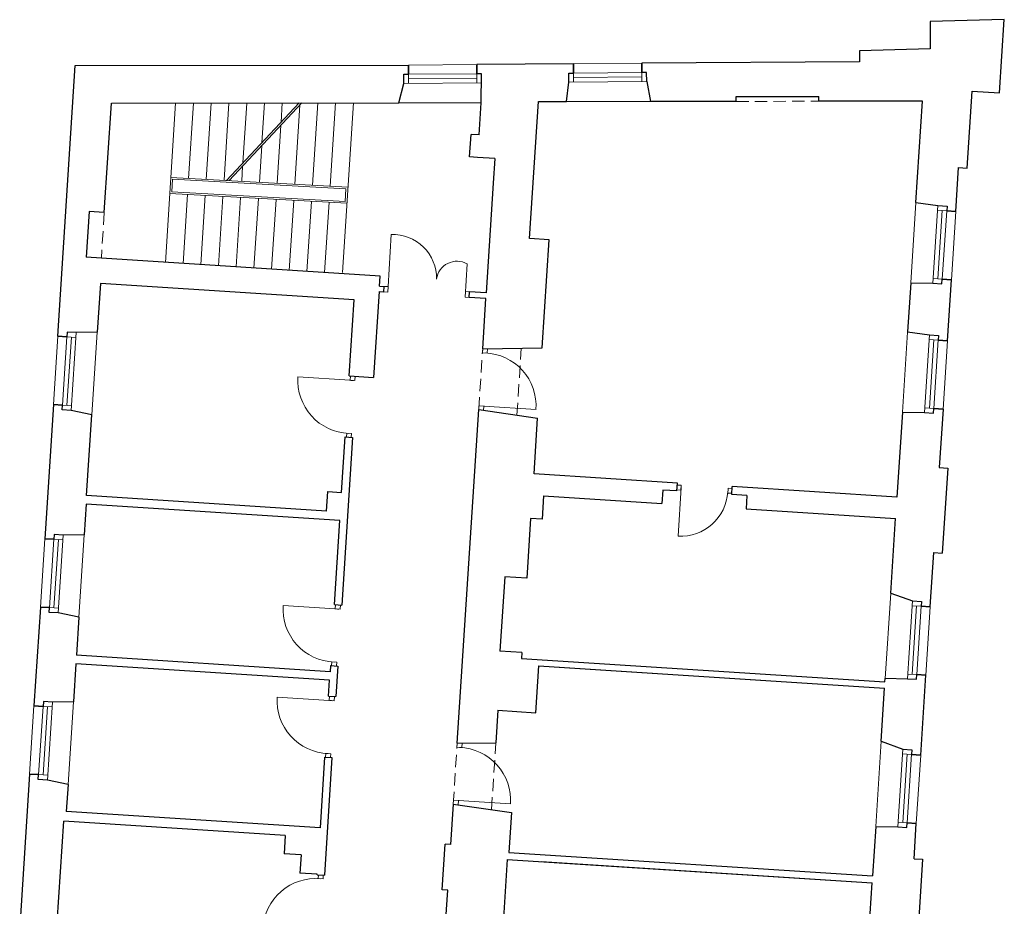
# Model space of a CAD drawing. Header units: centimetres. Extents: x 690840 to 714026, y 27673 to 40762.
# Tile 70 of 162: x 701471 to 701551, y 34597 to 34670. Entities that reach past the tile are written whole.
import ezdxf

# ---------------------------------------------------------------- set-up
doc = ezdxf.new("R2010")
doc.units = ezdxf.units.CM
doc.linetypes.add('DASHED', pattern=[19.05, 12.7, -6.35])
for name, color, linetype, lineweight in [('Drzwi i okna', 51, 'Continuous', 9), ('Przekrojowa', 253, 'Continuous', 25), ('Ramka', 255, 'Continuous', 9), ('Widokowa', 140, 'Continuous', 9)]:
    doc.layers.add(name, color=color, linetype=linetype, lineweight=lineweight)

# ---------------------------------------------------------------- blocks, each defined once
blk = doc.blocks.new('zw$2918')
at = {"layer": 'Drzwi i okna', "color": 0}
for p, q in [((3569.7, -430.1), (3574.6, -344.7)), ((3695.7, -447.3), (3698.8, -392.9)), ((3569.7, -430.1), (3563.1, -429.7)), ((3569.7, -430.1), (3569.1, -439.1)), ((3569.1, -439.1), (3562.6, -438.7)), ((3696.2, -438.3), (3695.7, -447.3)), ((3695.7, -447.3), (3702.3, -447.7)), ((3696.2, -438.3), (3702.8, -438.7)), ((3723.9, -538.3), (3724.4, -531.7)), ((3732.9, -538.9), (3723.9, -538.3)), ((3731.9, -538.8), (3732.4, -531.6)), ((3731.9, -538.8), (3731.9, -538.8)), ((3507.5, -583.5), (3422.1, -578)), ((3507.9, -576.5), (3507.5, -583.5)), ((3515.4, -584), (3515.9, -576.8)), ((3506.5, -583.4), (3515.4, -584)), ((3718.3, -625), (3717.9, -631.5)), ((3727.3, -625.6), (3718.3, -625)), ((3725.9, -632.7), (3726.3, -625.6)), ((3726.3, -625.6), (3811.7, -631)), ((3500.9, -670.1), (3509.9, -670.7)), ((3501.9, -670.2), (3501.5, -676.2)), ((3509.9, -670.7), (3509.5, -676.4)), ((4049.1, -755.3), (4042.6, -754.9)), ((4048.6, -764.3), (4049.1, -755.3)), ((4042.2, -762.9), (4048.6, -763.3)), ((4048.9, -758.8), (4044, -838.7)), ((4125.3, -769), (4125.9, -760)), ((4125.4, -768), (4132, -768.4)), ((4125.9, -760), (4132.5, -760.4)), ((3483.3, -957.6), (3398, -952.1)), ((3482.3, -957.6), (3491.3, -958.1)), ((3483.8, -950.6), (3483.3, -957.6)), ((3491.3, -958.1), (3491.8, -950.9)), ((3476.7, -1044.3), (3485.7, -1044.9)), ((3477.7, -1044.3), (3477.3, -1050.3)), ((3485.7, -1044.9), (3485.3, -1050.6)), ((3473.5, -1107.4), (3388.1, -1101.9)), ((3472.5, -1107.3), (3481.4, -1107.9)), ((3473.9, -1100.4), (3473.5, -1107.4)), ((3481.4, -1107.9), (3481.9, -1100.7)), ((3682.3, -1184), (3682.7, -1177.4)), ((3691.2, -1184.6), (3682.3, -1184)), ((3690.2, -1184.5), (3690.7, -1177.3)), ((3690.2, -1184.5), (3690.2, -1184.5)), ((3466.9, -1194), (3475.9, -1194.6)), ((3467.9, -1194.1), (3467.5, -1200.1)), ((3475.9, -1194.6), (3475.5, -1200.3)), ((3676.7, -1270.7), (3676.3, -1277.2)), ((3685.7, -1271.3), (3676.7, -1270.7)), ((3684.2, -1278.3), (3684.7, -1271.2)), ((3684.7, -1271.2), (3770, -1276.7)), ((3454.2, -1398.8), (3463.2, -1399.3)), ((3455.2, -1398.8), (3455.6, -1392.8)), ((3463.2, -1399.3), (3463.6, -1393.3))]:
    blk.add_line(p, q, dxfattribs=at)
at = {"layer": 'Drzwi i okna', "color": 0, "ltscale": 1.6}
for centre, radius, start, end in [((3576.9, -416.8), 72.1, 359.2141, 91.852), ((3682.4, -422.3), 33.7, 60.7354, 172.2871), ((3725.1, -625.3), 86.7, 356.2036, 87.8142), ((3508.7, -583.7), 86.7, 176.193, 267.8036), ((3484.5, -957.9), 86.7, 176.193, 267.8036), ((3474.7, -1107.6), 86.7, 176.193, 267.8036), ((3683.4, -1271), 86.7, 356.2036, 87.8142), ((3451.1, -1485.5), 86.7, 84.979, 176.5896)]:
    blk.add_arc(centre, radius, start, end, dxfattribs=at)
at = {"layer": 'Drzwi i okna', "color": 0}
for centre, radius, start, end in [((3505.8, -661.7), 78.2, 84.6681, 87.9667), ((4047.9, -761), 77.8, 267.1102, 356.4843), ((4126.8, -764.7), 78.2, 174.843, 178.1416), ((3481.7, -1035.8), 78.2, 84.6681, 87.9667), ((3471.9, -1185.6), 78.2, 84.6681, 87.9667)]:
    blk.add_arc(centre, radius, start, end, dxfattribs=at)
at = {"layer": 'Przekrojowa', "color": 0, "ltscale": 1.6}
for p, q in [((4577.8, 6.7), (4456.8, 3.7)), ((4456.8, 3.7), (4456.8, -41.3)), ((4570.1, -113.3), (4577.8, 6.7)), ((4456.8, -41.3), (4340.8, -44.1)), ((4340.8, -44.1), (4340.8, -62.1)), ((4340.8, -62.1), (3984.8, -64.7)), ((3029.2, -511.4), (3057.8, -68.3)), ((3057.8, -68.3), (3602.8, -67.7)), ((3872.8, -65.6), (3714.8, -66.8)), ((3861.6, -127.2), (3865.2, -95.4)), ((3999.3, -127.1), (3993.3, -94.3)), ((3587.4, -129.3), (3595.3, -97.5)), ((4517.1, -236.2), (4525.2, -110.4)), ((4525.2, -110.4), (4570.1, -113.3)), ((3801.1, -351.3), (3815.6, -127.2)), ((3815.6, -127.2), (3861.6, -127.2)), ((4139.3, -127), (3999.3, -127.1)), ((4139.3, -118.9), (4274.3, -118.8)), ((4139.3, -127), (4139.3, -118.9)), ((4274.3, -126.9), (4274.3, -118.8)), ((4443.9, -126.8), (4274.3, -126.9)), ((4433.2, -292.7), (4443.9, -126.8)), ((3105.4, -308.9), (3116.9, -130)), ((3116.9, -130), (3587.4, -129.3)), ((3718.4, -181.8), (3721.8, -129.5)), ((3703, -217.9), (3705.4, -181)), ((3718.4, -181.8), (3705.4, -181)), ((3716, -218.7), (3703, -217.9)), ((3744.4, -220.6), (3716, -218.7)), ((3744.4, -220.6), (3741.8, -260.9)), ((4498.5, -307.1), (4503.1, -235.3)), ((4503.1, -235.3), (4517.1, -236.2)), ((3741.8, -260.9), (3730.3, -440.5)), ((4433.2, -292.7), (4469.3, -297.5)), ((3080.4, -307.2), (3075.6, -382.1)), ((3105.4, -308.9), (3080.4, -307.2)), ((3833.1, -353.4), (3801.1, -351.3)), ((3821.6, -530.6), (3833.1, -353.4)), ((3100.5, -383.7), (3075.6, -382.1)), ((3556.6, -413.2), (3100.5, -383.7)), ((3555.6, -429.2), (3556.6, -413.2)), ((3099, -424.8), (3093.8, -504.8)), ((3514.1, -451.6), (3099, -424.8)), ((3555.6, -429.2), (3563.1, -429.7)), ((3562.6, -438.7), (3563.1, -429.7)), ((4424.8, -424.2), (4419.6, -504.3)), ((4424.8, -424), (4461.1, -424.7)), ((4484.8, -518.7), (4491.3, -418.9)), ((3555, -438.2), (3546, -578.9)), ((3555, -438.2), (3562.6, -438.7)), ((3702.3, -447.7), (3702.8, -438.7)), ((3729.7, -449.5), (3702.3, -447.7)), ((3730.3, -440.5), (3702.8, -438.7)), ((3724.4, -531.7), (3729.7, -449.5)), ((3506, -576.3), (3514.1, -451.6)), ((3093.8, -504.8), (3059.4, -505.5)), ((4419.6, -504.3), (4455.6, -509)), ((3724.4, -531.7), (3821.6, -530.6)), ((3506, -576.3), (3546, -578.9)), ((3022, -623.1), (3007.9, -842.7)), ((3085.1, -640), (3051.2, -632.8)), ((3076.5, -772.1), (3085.1, -640)), ((3682.7, -1177.4), (3717.9, -631.5)), ((3717.9, -631.5), (3814.2, -645.2)), ((4411.1, -635.7), (4402.1, -774.6)), ((4411.1, -635.5), (4447.4, -636.3)), ((4477.6, -630.5), (4471.4, -726.3)), ((3808.4, -736.6), (3814.2, -645.2)), ((3493.7, -766.9), (3499.6, -676.1)), ((3499.6, -676.1), (3511.6, -676.9)), ((3511.6, -676.9), (3493.9, -951.3)), ((4042.9, -751.6), (3808.4, -736.6)), ((4471.4, -726.3), (4485.4, -727.2)), ((4485.4, -727.2), (4476.4, -866.3)), ((4042, -764.6), (4042.9, -751.6)), ((3468.7, -797.4), (3076.5, -772.1)), ((3468.7, -797.4), (3470.8, -765.5)), ((3470.8, -765.5), (3493.7, -766.9)), ((3824.1, -772.7), (3821.6, -810.6)), ((3824.1, -772.7), (4017.7, -785.1)), ((4019.1, -763.1), (4017.7, -785.1)), ((4042, -764.6), (4019.1, -763.1)), ((4131.9, -770.3), (4132.7, -757.4)), ((4156.8, -771.9), (4131.9, -770.3)), ((4156.8, -771.9), (4131.9, -770.3)), ((4402.1, -774.6), (4132.7, -757.4)), ((4156.8, -771.9), (4155.4, -793.9)), ((3075.6, -786), (3072.4, -836.1)), ((3490.8, -812.8), (3075.6, -786)), ((4155.4, -793.9), (4399.9, -809.5)), ((3481.9, -950.6), (3490.8, -812.8)), ((3802.7, -809.4), (3796.4, -907.2)), ((3821.6, -810.6), (3802.7, -809.4)), ((4392, -931.6), (4399.9, -809.5)), ((3072.4, -836.1), (3038.1, -836.8)), ((4456.7, -954.2), (4462.5, -865.4)), ((4462.5, -865.4), (4476.4, -866.3)), ((3760.4, -904.9), (3752.6, -1026.6)), ((3796.4, -907.2), (3760.4, -904.9)), ((4392, -931.6), (4427.5, -944.6)), ((3000.7, -954.5), (2990.2, -1116.1)), ((3063.7, -971.3), (3029.9, -964.1)), ((3481.9, -950.6), (3493.9, -951.3)), ((3063.7, -971.3), (3059.7, -1033.5)), ((3788.5, -1028.9), (3752.6, -1026.6)), ((3788.5, -1028.9), (3787.9, -1038.9)), ((3474.8, -1060.3), (3059.7, -1033.5)), ((3787.9, -1038.9), (4382.6, -1077)), ((3058.8, -1047.5), (3054.8, -1109.5)), ((3473.9, -1074.3), (3058.8, -1047.5)), ((3475.5, -1050.3), (3474.8, -1060.3)), ((3475.5, -1050.3), (3487.4, -1051.1)), ((3487.4, -1051.1), (3484.2, -1101)), ((3811.2, -1127.4), (3816.2, -1050.6)), ((3816.2, -1050.6), (4382, -1087.1)), ((3816.2, -1050.6), (4382, -1087.1)), ((3841.1, -1052.2), (4382, -1087.1)), ((3841.1, -1052.2), (4382, -1087.1)), ((3472.2, -1100.2), (3473.9, -1074.3)), ((4382.6, -1077), (4383, -1071.3)), ((4383, -1071.1), (4419.3, -1071.8)), ((4441.1, -1196.7), (4449.5, -1066)), ((4376.4, -1174.1), (4382, -1087.1)), ((3054.8, -1109.5), (3020.4, -1110.3)), ((3472.2, -1100.2), (3484.2, -1101)), ((3749.3, -1123.4), (3745.9, -1176.6)), ((3749.3, -1123.4), (3811.2, -1127.4)), ((4376.4, -1174.1), (4411.9, -1187.1)), ((3682.7, -1177.4), (3745.9, -1176.6)), ((3465.8, -1200), (3458.3, -1315.8)), ((3477.8, -1200.8), (3465.4, -1393.4)), ((3465.8, -1200), (3477.8, -1200.8)), ((2983, -1227.9), (2966.9, -1477.4)), ((3046.1, -1244.7), (3012.2, -1237.6)), ((3046.1, -1244.7), (3043.2, -1289)), ((3676.3, -1277.2), (3672, -1343)), ((3676.3, -1277.2), (3771.6, -1290.7)), ((3028.5, -1470.8), (3039.3, -1304.8)), ((3401.4, -1328.2), (3039.3, -1304.8)), ((3458.3, -1315.8), (3043.2, -1289)), ((3771.6, -1290.7), (3767.4, -1356)), ((4367.4, -1313.8), (4362.2, -1394.4)), ((4367.4, -1313.6), (4403.7, -1314.3)), ((4430.1, -1366.4), (4433.9, -1308.5)), ((3401.4, -1328.2), (3399.5, -1358.1)), ((3658.2, -1417.3), (3663, -1342.5)), ((3672, -1343), (3663, -1342.5)), ((3427.4, -1359.9), (3399.5, -1358.1)), ((3427.4, -1359.9), (3425.5, -1389.8)), ((3764.6, -1367.5), (3755.9, -1502.6)), ((3764.6, -1367.5), (4361.4, -1406)), ((3767.4, -1356), (4362.2, -1394.4)), ((4430.1, -1366.4), (4444.1, -1367.3)), ((4444.1, -1367.3), (4435.3, -1504.5)), ((3820.5, -1371.1), (4361.4, -1406)), ((3453.4, -1391.6), (3425.5, -1389.8)), ((3453.4, -1392.6), (3453.4, -1391.6)), ((3453.4, -1392.6), (3465.4, -1393.4)), ((3667.2, -1417.9), (3658.2, -1417.3)), ((4352.7, -1540.8), (4361.4, -1406)), ((3661.7, -1503.7), (3667.2, -1417.9))]:
    blk.add_line(p, q, dxfattribs=at)
at = {"layer": 'Przekrojowa', "color": 0}
for p, q in [((3603, -82.6), (3602.8, -67.7)), ((3602.8, -67.7), (3603, -82.6)), ((3714.9, -81.8), (3714.8, -66.8)), ((3714.8, -66.8), (3714.9, -81.8)), ((3872.9, -80.6), (3872.8, -65.6)), ((3872.8, -65.6), (3872.9, -80.6)), ((3984.9, -79.7), (3984.8, -64.7)), ((3984.8, -64.7), (3984.9, -79.7)), ((3992.7, -79.7), (3984.9, -79.7)), ((3992.8, -94.5), (3992.7, -79.7)), ((3595.2, -82.7), (3603, -82.6)), ((3595.3, -97.5), (3595.2, -82.7)), ((3722.7, -81.7), (3714.9, -81.8)), ((3721.8, -129.6), (3722.7, -81.7)), ((3865.2, -95.4), (3865.1, -80.6)), ((3865.1, -80.6), (3872.9, -80.6)), ((4469.3, -297.5), (4484.1, -298.4)), ((4484.1, -298.4), (4483.6, -306.2)), ((4483.6, -306.2), (4498.5, -307.1)), ((4498.5, -307.1), (4483.6, -306.2)), ((4475.8, -425.7), (4476.3, -417.9)), ((4476.3, -417.9), (4491.3, -418.9)), ((4491.3, -418.9), (4476.3, -417.9)), ((4461.1, -424.7), (4475.8, -425.7)), ((3044.2, -512.3), (3029.2, -511.4)), ((3029.2, -511.4), (3044.2, -512.3)), ((3044.7, -504.6), (3044.2, -512.3)), ((3059.4, -505.5), (3044.7, -504.6)), ((4455.6, -509), (4470.4, -510)), ((4470.4, -510), (4469.9, -517.7)), ((4469.9, -517.7), (4484.8, -518.7)), ((4484.8, -518.7), (4469.9, -517.7)), ((3037, -624.1), (3022, -623.1)), ((3022, -623.1), (3037, -624.1)), ((3036.5, -631.9), (3037, -624.1)), ((3051.2, -632.8), (3036.5, -631.9)), ((4447.4, -636.3), (4462.2, -637.3)), ((4462.2, -637.3), (4462.7, -629.5)), ((4462.7, -629.5), (4477.6, -630.5)), ((4477.6, -630.5), (4462.7, -629.5)), ((3023.3, -835.9), (3022.8, -843.6)), ((3038.1, -836.8), (3023.3, -835.9)), ((3022.8, -843.6), (3007.9, -842.7)), ((3007.9, -842.7), (3022.8, -843.6)), ((4427.5, -944.6), (4442.3, -945.5)), ((4442.3, -945.5), (4441.8, -953.3)), ((3015.6, -955.4), (3000.7, -954.5)), ((3000.7, -954.5), (3015.6, -955.4)), ((3015.1, -963.2), (3015.6, -955.4)), ((3029.9, -964.1), (3015.1, -963.2)), ((4441.8, -953.3), (4456.7, -954.2)), ((4456.7, -954.2), (4441.8, -953.3)), ((4419.3, -1071.8), (4434.1, -1072.8)), ((4434.1, -1072.8), (4434.6, -1065)), ((4434.6, -1065), (4449.5, -1066)), ((4449.5, -1066), (4434.6, -1065)), ((3005.7, -1109.3), (3005.2, -1117.1)), ((3020.4, -1110.3), (3005.7, -1109.3)), ((3005.2, -1117.1), (2990.2, -1116.1)), ((2990.2, -1116.1), (3005.2, -1117.1)), ((4411.9, -1187.1), (4426.7, -1188)), ((4426.7, -1188), (4426.2, -1195.8)), ((4426.2, -1195.8), (4441.1, -1196.7)), ((4441.1, -1196.7), (4426.2, -1195.8)), ((2997.9, -1228.8), (2983, -1227.9)), ((2983, -1227.9), (2997.9, -1228.8)), ((2997.4, -1236.6), (2997.9, -1228.8)), ((3012.2, -1237.6), (2997.4, -1236.6)), ((4403.7, -1314.3), (4418.4, -1315.3)), ((4418.4, -1315.3), (4418.9, -1307.5)), ((4418.9, -1307.5), (4433.9, -1308.5)), ((4433.9, -1308.5), (4418.9, -1307.5))]:
    blk.add_line(p, q, dxfattribs=at)
at = {"layer": 'Widokowa', "color": 0, "ltscale": 1.6}
for p, q in [((3602.8, -67.7), (3714.8, -66.8)), ((3872.8, -65.6), (3984.8, -64.7)), ((3861.6, -127.2), (3999.3, -127.1)), ((3861.6, -127.2), (3999.3, -127.1)), ((3205.3, -390.5), (3222.1, -129.8)), ((3243.2, -253), (3251.2, -129.8)), ((3272.2, -254.6), (3280.2, -129.7)), ((3301.2, -256.2), (3309.3, -129.7)), ((3305.2, -256.4), (3424.3, -129.5)), ((3309.4, -256.6), (3428.7, -129.5)), ((3332, -227.8), (3338.4, -129.7)), ((3363.2, -194.6), (3367.4, -129.6)), ((3394.5, -161.3), (3396.5, -129.6)), ((3417, -262.6), (3425.3, -133.1)), ((3445.9, -264.2), (3454.6, -129.5)), ((3474.9, -265.8), (3483.7, -129.5)), ((3494.8, -407.3), (3512.8, -129.4)), ((3587.4, -129.3), (3721.9, -129.2)), ((3388, -261), (3394.1, -166.3)), ((3359.1, -259.4), (3362.9, -199.6)), ((3330.1, -257.8), (3331.7, -232.8)), ((3214.3, -251.4), (3503.9, -267.4)), ((3215.8, -274.9), (3217.1, -254.5)), ((3217.1, -254.5), (3500.7, -270.2)), ((3499.3, -290.6), (3500.7, -270.2)), ((3212.6, -277.7), (3502.1, -293.8)), ((3215.8, -274.9), (3499.3, -290.6)), ((3234.2, -392.4), (3241.5, -279.4)), ((3263.2, -394.2), (3270.5, -281)), ((3292.1, -396.1), (3299.5, -282.6)), ((3321.1, -398), (3328.4, -284.2)), ((3350, -399.9), (3357.4, -285.8)), ((3378.9, -401.7), (3386.3, -287.4)), ((3407.9, -403.6), (3415.3, -289)), ((3436.8, -405.5), (3444.2, -290.6)), ((3465.8, -407.3), (3473.2, -292.2)), ((4424.8, -424.2), (4433.2, -292.7)), ((4491.3, -418.9), (4498.5, -307.1)), ((4411.1, -635.7), (4420.1, -496)), ((3029.2, -511.4), (3022, -623.1)), ((3093.8, -504.8), (3085.1, -640)), ((4477.6, -630.5), (4484.8, -518.7)), ((3072.4, -836.1), (3063.7, -971.3)), ((3007.9, -842.7), (3000.7, -954.5)), ((4383, -1071.3), (4392, -931.6)), ((4449.5, -1066), (4456.7, -954.2)), ((3054.8, -1109.5), (3046.1, -1244.7)), ((2990.2, -1116.1), (2983, -1227.9)), ((4367.4, -1313.8), (4376.4, -1174.1)), ((4433.9, -1308.5), (4441.1, -1196.7))]:
    blk.add_line(p, q, dxfattribs=at)
at = {"layer": 'Widokowa', "color": 0}
for p, q in [((3985.1, -79.7), (3872.9, -80.6)), ((3984.9, -79.7), (3985, -94.5)), ((3722.4, -96.5), (3595.3, -97.5)), ((3715.2, -81.8), (3603, -82.6)), ((3603, -82.6), (3603.1, -97.4)), ((3715, -89.2), (3603, -90)), ((3714.9, -81.8), (3715.1, -96.6)), ((3992.8, -94.5), (3865.2, -95.4)), ((3872.9, -80.6), (3873, -95.4)), ((3985, -87.1), (3873, -88)), ((4469.3, -297.5), (4461.1, -424.7)), ((4483.6, -306.2), (4468.8, -305.2)), ((4476.2, -305.7), (4469, -417.5)), ((4483.6, -305.9), (4476.3, -417.9)), ((4476.3, -417.9), (4461.6, -417)), ((3036.9, -624.3), (3044.2, -512.3)), ((3044.2, -512.3), (3058.9, -513.3)), ((3044.3, -624.6), (3051.6, -512.8)), ((3051.2, -632.8), (3059.4, -505.5)), ((4455.6, -509), (4447.4, -636.3)), ((4469.9, -517.7), (4455.1, -516.8)), ((4462.5, -517.3), (4455.3, -629)), ((4469.9, -517.5), (4462.7, -629.5)), ((3037, -624.1), (3051.7, -625.1)), ((4462.7, -629.5), (4447.9, -628.5)), ((3029.9, -964.1), (3038.1, -836.8)), ((3015.6, -955.6), (3022.8, -843.6)), ((3022.8, -843.6), (3037.6, -844.6)), ((3023, -955.9), (3030.2, -844.1)), ((4427.5, -944.6), (4419.3, -1071.8)), ((3015.6, -955.4), (3030.4, -956.4)), ((4441.8, -953.3), (4427, -952.3)), ((4434.4, -952.8), (4427.2, -1064.6)), ((4441.8, -953.1), (4434.6, -1065)), ((4434.6, -1065), (4419.8, -1064.1)), ((3012.2, -1237.6), (3020.4, -1110.3)), ((2997.9, -1229.1), (3005.2, -1117.1)), ((3005.2, -1117.1), (3019.9, -1118)), ((3005.3, -1229.3), (3012.5, -1117.6)), ((4411.9, -1187.1), (4403.7, -1314.3)), ((4426.2, -1195.8), (4411.4, -1194.8)), ((4418.8, -1195.3), (4411.6, -1307.1)), ((4426.2, -1195.5), (4418.9, -1307.5)), ((2997.9, -1228.8), (3012.7, -1229.8)), ((4418.9, -1307.5), (4404.2, -1306.6))]:
    blk.add_line(p, q, dxfattribs=at)
at = {"layer": 'Widokowa', "color": 0, "linetype": 'DASHED', "ltscale": 1.6}
for p, q in [((4139.3, -127), (4274.3, -126.9)), ((3105.4, -308.9), (3100.5, -383.7)), ((3780.5, -640.4), (3787.6, -531)), ((3717.9, -631.5), (3724.4, -531.7)), ((3676.3, -1277.2), (3682.7, -1177.4)), ((3738.8, -1286.1), (3745.9, -1176.6))]:
    blk.add_line(p, q, dxfattribs=at)

msp = doc.modelspace()

# ---------------------------------------------------------------- block references
at = {"layer": 'Ramka', "color": 251, "xscale": 0.05, "yscale": 0.05, "zscale": 0.05}
msp.add_blockref('zw$2918', (701322.235, 34669.338), dxfattribs=at)

doc.saveas('drawing.dxf')
